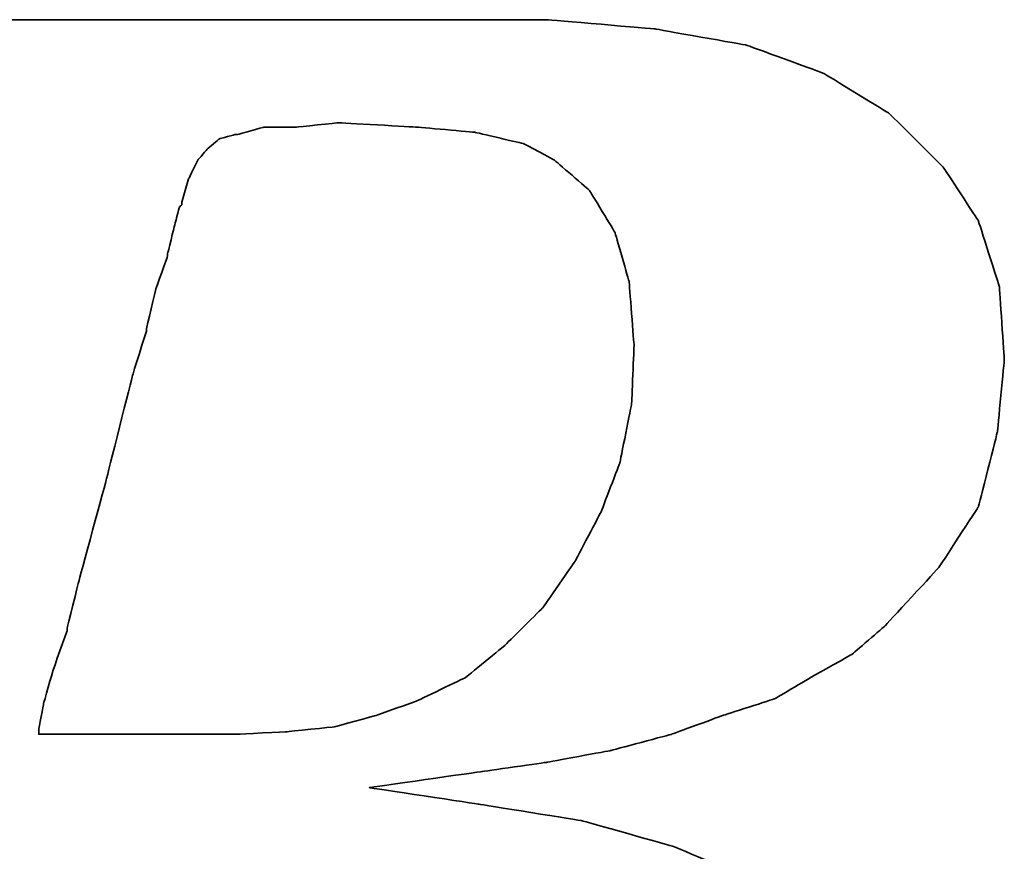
# Model space of a CAD drawing. Header units: millimetres. Extents: x 321 to 573, y 335 to 412.
# Tile 32 of 55: x 506.17 to 507.66, y 360.57 to 361.84. Entities that reach past the tile are written whole.
import ezdxf

# ---------------------------------------------------------------- set-up
doc = ezdxf.new("R2010")
doc.units = ezdxf.units.MM
doc.header["$LTSCALE"] = 0.1
doc.layers.add('DIM', color=4, linetype='CONTINUOUS')
doc.layers.add('layer 1', color=7, linetype='CONTINUOUS')

# ---------------------------------------------------------------- blocks, each defined once
blk = doc.blocks.new('TBI MOTION logo(完整正式版)')
at = {"layer": 'layer 1', "color": 22, "lineweight": 35}
for points, knots in [([(-64.65375, -6.86375), (-64.65375, -6.86375), (-64.84375, -7.29625), (-64.84375, -7.29625), (-64.84375, -7.29625), (-64.84375, -7.29625), (-64.86875, -7.34375), (-64.86875, -7.34375), (-64.86875, -7.34375), (-64.86875, -7.34375), (-64.86875, -7.36875), (-64.86875, -7.36875), (-64.86875, -7.36875), (-64.86875, -7.36875), (-65.15375, -7.65375), (-65.15375, -7.65375), (-65.15375, -7.65375), (-65.15375, -7.65375), (-65.17875, -7.65375), (-65.17875, -7.65375), (-65.17875, -7.65375), (-65.17875, -7.65375), (-65.20375, -7.67875), (-65.20375, -7.67875), (-65.20375, -7.67875), (-65.20375, -7.67875), (-65.58875, -7.87125), (-65.58875, -7.87125), (-65.58875, -7.87125), (-65.58875, -7.87125), (-65.63375, -7.87125), (-65.63375, -7.87125), (-65.63375, -7.87125), (-65.63375, -7.87125), (-65.65875, -7.89375), (-65.65875, -7.89375), (-65.65875, -7.89375), (-65.65875, -7.89375), (-66.09375, -7.94375), (-66.09375, -7.94375), (-66.09375, -7.94375), (-66.09375, -7.94375), (-66.11375, -7.94375), (-66.11375, -7.94375), (-66.11375, -7.94375), (-66.11375, -7.94375), (-66.16375, -7.94375), (-66.16375, -7.94375), (-66.16375, -7.94375), (-66.16375, -7.94375), (-66.30875, -7.94375), (-66.30875, -7.94375), (-66.30875, -7.94375), (-66.30875, -7.94375), (-66.69375, -7.94375), (-66.69375, -7.94375), (-66.69375, -7.94375), (-66.69375, -7.94375), (-67.07375, -7.94375), (-67.07375, -7.94375), (-67.07375, -7.94375), (-67.07375, -7.94375), (-67.12375, -7.94375), (-67.12375, -7.94375), (-67.12375, -7.94375), (-67.12375, -7.94375), (-67.12375, -7.96625), (-67.12375, -7.96625), (-67.12375, -7.96625), (-67.12375, -7.96625), (-67.14875, -7.99125), (-67.14875, -7.99125), (-67.14875, -7.99125), (-67.14875, -7.99125), (-67.24375, -8.34875), (-67.24375, -8.34875), (-67.24375, -8.34875), (-67.24375, -8.34875), (-67.31375, -8.68625), (-67.31375, -8.68625), (-67.31375, -8.68625), (-67.31375, -8.68625), (-67.26875, -8.68625), (-67.26875, -8.68625), (-67.26875, -8.68625), (-67.26875, -8.68625), (-67.07375, -8.68625), (-67.07375, -8.68625), (-67.07375, -8.68625), (-67.07375, -8.68625), (-66.54875, -8.68625), (-66.54875, -8.68625), (-66.54875, -8.68625), (-66.54875, -8.68625), (-65.82625, -8.68625), (-65.82625, -8.68625), (-65.82625, -8.68625), (-65.82625, -8.68625), (-65.01375, -8.68625), (-65.01375, -8.68625), (-65.01375, -8.68625), (-65.01375, -8.68625), (-64.05375, -8.68625), (-64.05375, -8.68625), (-64.05375, -8.68625), (-64.05375, -8.68625), (-62.08375, -8.68625), (-62.08375, -8.68625), (-62.08375, -8.68625), (-62.08375, -8.68625), (-60.06875, -8.68625), (-60.06875, -8.68625), (-60.06875, -8.68625), (-60.06875, -8.68625), (-59.10875, -8.68625), (-59.10875, -8.68625), (-59.10875, -8.68625), (-59.10875, -8.68625), (-58.29375, -8.68625), (-58.29375, -8.68625), (-58.29375, -8.68625), (-58.29375, -8.68625), (-57.57375, -8.68625), (-57.57375, -8.68625), (-57.57375, -8.68625), (-57.57375, -8.68625), (-57.04875, -8.68625), (-57.04875, -8.68625), (-57.04875, -8.68625), (-57.04875, -8.68625), (-56.85375, -8.68625), (-56.85375, -8.68625), (-56.85375, -8.68625), (-56.85375, -8.68625), (-56.70875, -8.68625), (-56.70875, -8.68625), (-56.70875, -8.68625), (-56.70875, -8.68625), (-56.61375, -8.68625), (-56.61375, -8.68625), (-56.61375, -8.68625), (-56.61375, -8.68625), (-56.56875, -8.68625), (-56.56875, -8.68625), (-56.56875, -8.68625), (-56.56875, -8.68625), (-55.65375, -8.63875), (-55.65375, -8.63875), (-55.65375, -8.63875), (-55.65375, -8.63875), (-54.76875, -8.51875), (-54.76875, -8.51875), (-54.76875, -8.51875), (-54.76875, -8.51875), (-53.90375, -8.30375), (-53.90375, -8.30375), (-53.90375, -8.30375), (-53.90375, -8.30375), (-53.08875, -8.03875), (-53.08875, -8.03875), (-53.08875, -8.03875), (-53.08875, -8.03875), (-52.34375, -7.65375), (-52.34375, -7.65375), (-52.34375, -7.65375), (-52.34375, -7.65375), (-51.69875, -7.29625), (-51.69875, -7.29625), (-51.69875, -7.29625), (-51.69875, -7.29625), (-51.21875, -6.91125), (-51.21875, -6.91125), (-51.21875, -6.91125), (-51.21875, -6.91125), (-50.83375, -6.50375), (-50.83375, -6.50375), (-50.83375, -6.50375), (-50.83375, -6.50375), (-50.44875, -5.94875), (-50.44875, -5.94875), (-50.44875, -5.94875), (-50.44875, -5.94875), (-50.13875, -5.30375), (-50.13875, -5.30375), (-50.13875, -5.30375), (-50.13875, -5.30375), (-49.99375, -4.65375), (-49.99375, -4.65375), (-49.99375, -4.65375), (-49.99375, -4.65375), (-49.92375, -3.98375), (-49.92375, -3.98375), (-49.92375, -3.98375), (-49.92375, -3.98375), (-49.99375, -3.19374), (-49.99375, -3.19374), (-49.99375, -3.19374), (-49.99375, -3.19374), (-50.23374, -2.44874), (-50.23374, -2.44874), (-50.23374, -2.44874), (-50.23374, -2.44874), (-50.59375, -1.87374), (-50.59375, -1.87374), (-50.59375, -1.87374), (-50.59375, -1.87374), (-51.09875, -1.31874), (-51.09875, -1.31874), (-51.09875, -1.31874), (-51.09875, -1.31874), (-51.74375, -0.81875), (-51.74375, -0.81875), (-51.74375, -0.81875), (-51.74375, -0.81875), (-52.53875, -0.48125), (-52.53875, -0.48125), (-52.53875, -0.48125), (-52.53875, -0.48125), (-53.47375, -0.21875), (-53.47375, -0.21875), (-53.47375, -0.21875), (-53.47375, -0.21875), (-54.52875, -0.04874), (-54.52875, -0.04874), (-54.52875, -0.04874), (-54.52875, -0.04874), (-55.65375, 0.12125), (-55.65375, 0.12125), (-55.65375, 0.12125), (-55.65375, 0.12125), (-54.50375, 0.28624), (-54.50375, 0.28624), (-54.50375, 0.28624), (-54.50375, 0.28624), (-53.83375, 0.38124), (-53.83375, 0.38124), (-53.83375, 0.38124), (-53.83375, 0.38124), (-53.18375, 0.50125), (-53.18375, 0.50125), (-53.18375, 0.50125), (-53.18375, 0.50125), (-52.55875, 0.66874), (-52.55875, 0.66874), (-52.55875, 0.66874), (-52.55875, 0.66874), (-52.03375, 0.86124), (-52.03375, 0.86124), (-52.03375, 0.86124), (-52.03375, 0.86124), (-51.50374, 1.03124), (-51.50374, 1.03124), (-51.50374, 1.03124), (-51.50374, 1.03124), (-51.09875, 1.27125), (-51.09875, 1.27125), (-51.09875, 1.27125), (-51.09875, 1.27125), (-50.71375, 1.48624), (-50.71375, 1.48624), (-50.71375, 1.48624), (-50.71375, 1.48624), (-50.37625, 1.77625), (-50.37625, 1.77625), (-50.37625, 1.77625), (-50.37625, 1.77625), (-49.82375, 2.37625), (-49.82375, 2.37625), (-49.82375, 2.37625), (-49.82375, 2.37625), (-49.41875, 2.99625), (-49.41875, 2.99625), (-49.41875, 2.99625), (-49.41875, 2.99625), (-49.22375, 3.76625), (-49.22375, 3.76625), (-49.22375, 3.76625), (-49.22375, 3.76625), (-49.15375, 4.50874), (-49.15375, 4.50874), (-49.15375, 4.50874), (-49.15375, 4.50874), (-49.20375, 5.25125), (-49.20375, 5.25125), (-49.20375, 5.25125), (-49.20375, 5.25125), (-49.41875, 5.92625), (-49.41875, 5.92625), (-49.41875, 5.92625), (-49.41875, 5.92625), (-49.77875, 6.47625), (-49.77875, 6.47625), (-49.77875, 6.47625), (-49.77875, 6.47625), (-50.33125, 7.02624), (-50.33125, 7.02624), (-50.33125, 7.02624), (-50.33125, 7.02624), (-51.00125, 7.43625), (-51.00125, 7.43625), (-51.00125, 7.43625), (-51.00125, 7.43625), (-51.79375, 7.72625), (-51.79375, 7.72625), (-51.79375, 7.72625), (-51.79375, 7.72625), (-52.72875, 7.89124), (-52.72875, 7.89124), (-52.72875, 7.89124), (-52.72875, 7.89124), (-53.83375, 7.98625), (-53.83375, 7.98625), (-53.83375, 7.98625), (-53.83375, 7.98625), (-53.92875, 7.98625), (-53.92875, 7.98625), (-53.92875, 7.98625), (-53.92875, 7.98625), (-54.26375, 7.98625), (-54.26375, 7.98625), (-54.26375, 7.98625), (-54.26375, 7.98625), (-54.74375, 7.98625), (-54.74375, 7.98625), (-54.74375, 7.98625), (-54.74375, 7.98625), (-55.36875, 7.98625), (-55.36875, 7.98625), (-55.36875, 7.98625), (-55.36875, 7.98625), (-56.13375, 7.98625), (-56.13375, 7.98625), (-56.13375, 7.98625), (-56.13375, 7.98625), (-56.94875, 7.98625), (-56.94875, 7.98625), (-56.94875, 7.98625), (-56.94875, 7.98625), (-58.77625, 7.98625), (-58.77625, 7.98625), (-58.77625, 7.98625), (-58.77625, 7.98625), (-60.59875, 7.98625), (-60.59875, 7.98625), (-60.59875, 7.98625), (-60.59875, 7.98625), (-61.41375, 7.98625), (-61.41375, 7.98625), (-61.41375, 7.98625), (-61.41375, 7.98625), (-62.17875, 7.98625), (-62.17875, 7.98625), (-62.17875, 7.98625), (-62.17875, 7.98625), (-62.80375, 7.98625), (-62.80375, 7.98625), (-62.80375, 7.98625), (-62.80375, 7.98625), (-63.30625, 7.98625), (-63.30625, 7.98625), (-63.30625, 7.98625), (-63.30625, 7.98625), (-63.57375, 7.98625), (-63.57375, 7.98625), (-63.57375, 7.98625), (-63.57375, 7.98625), (-63.57375, 7.96375), (-63.57375, 7.96375), (-63.57375, 7.96375), (-63.57375, 7.96375), (-63.59875, 7.94125), (-63.59875, 7.94125), (-63.59875, 7.94125), (-63.59875, 7.94125), (-63.69375, 7.55625), (-63.69375, 7.55625), (-63.69375, 7.55625), (-63.69375, 7.55625), (-63.76375, 7.24624), (-63.76375, 7.24624), (-63.76375, 7.24624), (-63.76375, 7.24624), (-63.23875, 7.24624), (-63.23875, 7.24624), (-63.23875, 7.24624), (-63.23875, 7.24624), (-62.75875, 7.24624), (-62.75875, 7.24624), (-62.75875, 7.24624), (-62.75875, 7.24624), (-62.61125, 7.24624), (-62.61125, 7.24624), (-62.61125, 7.24624), (-62.61125, 7.24624), (-62.56625, 7.24624), (-62.56625, 7.24624), (-62.56625, 7.24624), (-62.56625, 7.24624), (-62.22875, 7.24624), (-62.22875, 7.24624), (-62.22875, 7.24624), (-62.22875, 7.24624), (-62.20375, 7.24624), (-62.20375, 7.24624), (-62.20375, 7.24624), (-62.20375, 7.24624), (-62.17875, 7.21875), (-62.17875, 7.21875), (-62.17875, 7.21875), (-62.17875, 7.21875), (-61.96375, 7.17125), (-61.96375, 7.17125), (-61.96375, 7.17125), (-61.96375, 7.17125), (-61.72375, 7.12624), (-61.72375, 7.12624), (-61.72375, 7.12624), (-61.72375, 7.12624), (-61.70375, 7.12624), (-61.70375, 7.12624), (-61.70375, 7.12624), (-61.70375, 7.12624), (-61.55875, 7.07624), (-61.55875, 7.07624), (-61.55875, 7.07624), (-61.55875, 7.07624), (-61.50875, 7.07624), (-61.50875, 7.07624), (-61.50875, 7.07624), (-61.50875, 7.07624), (-61.48375, 7.02624), (-61.48375, 7.02624), (-61.48375, 7.02624), (-61.48375, 7.02624), (-61.31875, 6.83375), (-61.31875, 6.83375), (-61.31875, 6.83375), (-61.31875, 6.83375), (-61.29375, 6.81125), (-61.29375, 6.81125), (-61.29375, 6.81125), (-61.29375, 6.81125), (-61.29375, 6.78625), (-61.29375, 6.78625), (-61.29375, 6.78625), (-61.29375, 6.78625), (-61.19875, 6.50124), (-61.19875, 6.50124), (-61.19875, 6.50124), (-61.19875, 6.50124), (-61.17375, 6.45124), (-61.17375, 6.45124), (-61.17375, 6.45124), (-61.17375, 6.45124), (-61.19875, 6.40625), (-61.19875, 6.40625), (-61.19875, 6.40625), (-61.19875, 6.40625), (-61.26875, 5.99624), (-61.26875, 5.99624), (-61.26875, 5.99624), (-61.26875, 5.99624), (-61.26875, 5.85125), (-61.26875, 5.85125), (-61.26875, 5.85125), (-61.26875, 5.85125), (-61.26875, 5.82625), (-61.26875, 5.82625), (-61.26875, 5.82625), (-61.26875, 5.82625), (-61.29375, 5.80625), (-61.29375, 5.80625), (-61.29375, 5.80625), (-61.29375, 5.80625), (-61.34125, 5.66125), (-61.34125, 5.66125), (-61.34125, 5.66125), (-61.34125, 5.66125), (-61.41375, 5.44625), (-61.41375, 5.44625), (-61.41375, 5.44625), (-61.41375, 5.44625), (-61.48375, 5.15625), (-61.48375, 5.15625), (-61.48375, 5.15625), (-61.48375, 5.15625), (-61.58375, 4.82124), (-61.58375, 4.82124), (-61.58375, 4.82124), (-61.58375, 4.82124), (-61.79875, 4.00375), (-61.79875, 4.00375), (-61.79875, 4.00375), (-61.79875, 4.00375), (-62.05875, 2.99625), (-62.05875, 2.99625), (-62.05875, 2.99625), (-62.05875, 2.99625), (-62.34875, 1.91625), (-62.34875, 1.91625), (-62.34875, 1.91625), (-62.34875, 1.91625), (-62.97375, -0.41124), (-62.97375, -0.41124), (-62.97375, -0.41124), (-62.97375, -0.41124), (-63.59875, -2.75875), (-63.59875, -2.75875), (-63.59875, -2.75875), (-63.59875, -2.75875), (-63.88375, -3.86374), (-63.88375, -3.86374), (-63.88375, -3.86374), (-63.88375, -3.86374), (-64.14875, -4.82374), (-64.14875, -4.82374), (-64.14875, -4.82374), (-64.14875, -4.82374), (-64.36375, -5.64125), (-64.36375, -5.64125), (-64.36375, -5.64125), (-64.36375, -5.64125), (-64.43625, -5.97625), (-64.43625, -5.97625), (-64.43625, -5.97625), (-64.43625, -5.97625), (-64.50875, -6.28625), (-64.50875, -6.28625), (-64.50875, -6.28625), (-64.50875, -6.28625), (-64.50875, -6.30875), (-64.50875, -6.30875), (-64.50875, -6.30875), (-64.50875, -6.30875), (-64.57875, -6.50375), (-64.57875, -6.50375), (-64.57875, -6.50375), (-64.57875, -6.50375), (-64.62875, -6.69625), (-64.62875, -6.69625), (-64.62875, -6.69625), (-64.62875, -6.69625), (-64.62875, -6.76875), (-64.62875, -6.76875), (-64.62875, -6.76875), (-64.62875, -6.76875), (-64.62875, -6.81375), (-64.62875, -6.81375), (-64.62875, -6.81375), (-64.62875, -6.81375), (-64.62875, -6.83875), (-64.62875, -6.83875), (-64.62875, -6.83875), (-64.62875, -6.83875), (-64.65375, -6.86375), (-64.65375, -6.86375)], [0, 0, 0, 0, 0.00719424, 0.00719424, 0.00719424, 0.00719425, 0.01438849, 0.01438849, 0.01438849, 0.0143885, 0.02158273, 0.02158273, 0.02158273, 0.02158274, 0.02877698, 0.02877698, 0.02877698, 0.02877699, 0.03597122, 0.03597122, 0.03597122, 0.03597123, 0.04316547, 0.04316547, 0.04316547, 0.04316548, 0.05035971, 0.05035971, 0.05035971, 0.05035972, 0.05755396, 0.05755396, 0.05755396, 0.05755397, 0.0647482, 0.0647482, 0.0647482, 0.06474821, 0.07194245, 0.07194245, 0.07194245, 0.07194246, 0.07913669, 0.07913669, 0.07913669, 0.0791367, 0.08633094, 0.08633094, 0.08633094, 0.08633095, 0.09352518, 0.09352518, 0.09352518, 0.09352519, 0.10071942, 0.10071942, 0.10071942, 0.10071943, 0.10791367, 0.10791367, 0.10791367, 0.10791368, 0.11510791, 0.11510791, 0.11510791, 0.11510792, 0.12230216, 0.12230216, 0.12230216, 0.12230217, 0.1294964, 0.1294964, 0.1294964, 0.12949641, 0.13669065, 0.13669065, 0.13669065, 0.13669066, 0.14388489, 0.14388489, 0.14388489, 0.1438849, 0.15107914, 0.15107914, 0.15107914, 0.15107915, 0.15827338, 0.15827338, 0.15827338, 0.15827339, 0.16546763, 0.16546763, 0.16546763, 0.16546764, 0.17266187, 0.17266187, 0.17266187, 0.17266188, 0.17985612, 0.17985612, 0.17985612, 0.17985613, 0.18705036, 0.18705036, 0.18705036, 0.18705037, 0.1942446, 0.1942446, 0.1942446, 0.19424461, 0.20143885, 0.20143885, 0.20143885, 0.20143886, 0.20863309, 0.20863309, 0.20863309, 0.2086331, 0.21582734, 0.21582734, 0.21582734, 0.21582735, 0.22302158, 0.22302158, 0.22302158, 0.22302159, 0.23021583, 0.23021583, 0.23021583, 0.23021584, 0.23741007, 0.23741007, 0.23741007, 0.23741008, 0.24460432, 0.24460432, 0.24460432, 0.24460433, 0.25179856, 0.25179856, 0.25179856, 0.25179857, 0.25899281, 0.25899281, 0.25899281, 0.25899282, 0.26618705, 0.26618705, 0.26618705, 0.26618706, 0.27338129, 0.27338129, 0.27338129, 0.2733813, 0.28057554, 0.28057554, 0.28057554, 0.28057555, 0.28776978, 0.28776978, 0.28776978, 0.28776979, 0.29496403, 0.29496403, 0.29496403, 0.29496404, 0.30215827, 0.30215827, 0.30215827, 0.30215828, 0.30935252, 0.30935252, 0.30935252, 0.30935253, 0.31654676, 0.31654676, 0.31654676, 0.31654677, 0.32374101, 0.32374101, 0.32374101, 0.32374102, 0.33093525, 0.33093525, 0.33093525, 0.33093526, 0.3381295, 0.3381295, 0.3381295, 0.33812951, 0.34532374, 0.34532374, 0.34532374, 0.34532375, 0.35251799, 0.35251799, 0.35251799, 0.352518, 0.35971223, 0.35971223, 0.35971223, 0.35971224, 0.36690647, 0.36690647, 0.36690647, 0.36690648, 0.37410072, 0.37410072, 0.37410072, 0.37410073, 0.38129496, 0.38129496, 0.38129496, 0.38129497, 0.38848921, 0.38848921, 0.38848921, 0.38848922, 0.39568345, 0.39568345, 0.39568345, 0.39568346, 0.4028777, 0.4028777, 0.4028777, 0.40287771, 0.41007194, 0.41007194, 0.41007194, 0.41007195, 0.41726619, 0.41726619, 0.41726619, 0.4172662, 0.42446043, 0.42446043, 0.42446043, 0.42446044, 0.43165468, 0.43165468, 0.43165468, 0.43165469, 0.43884892, 0.43884892, 0.43884892, 0.43884893, 0.44604317, 0.44604317, 0.44604317, 0.44604318, 0.45323741, 0.45323741, 0.45323741, 0.45323742, 0.46043165, 0.46043165, 0.46043165, 0.46043166, 0.4676259, 0.4676259, 0.4676259, 0.46762591, 0.47482014, 0.47482014, 0.47482014, 0.47482015, 0.48201439, 0.48201439, 0.48201439, 0.4820144, 0.48920863, 0.48920863, 0.48920863, 0.48920864, 0.49640288, 0.49640288, 0.49640288, 0.49640289, 0.50359712, 0.50359712, 0.50359712, 0.50359713, 0.51079137, 0.51079137, 0.51079137, 0.51079138, 0.51798561, 0.51798561, 0.51798561, 0.51798562, 0.52517986, 0.52517986, 0.52517986, 0.52517987, 0.5323741, 0.5323741, 0.5323741, 0.53237411, 0.53956835, 0.53956835, 0.53956835, 0.53956836, 0.54676259, 0.54676259, 0.54676259, 0.5467626, 0.55395683, 0.55395683, 0.55395683, 0.55395684, 0.56115108, 0.56115108, 0.56115108, 0.56115109, 0.56834532, 0.56834532, 0.56834532, 0.56834533, 0.57553957, 0.57553957, 0.57553957, 0.57553958, 0.58273381, 0.58273381, 0.58273381, 0.58273382, 0.58992806, 0.58992806, 0.58992806, 0.58992807, 0.5971223, 0.5971223, 0.5971223, 0.59712231, 0.60431655, 0.60431655, 0.60431655, 0.60431656, 0.61151079, 0.61151079, 0.61151079, 0.6115108, 0.61870504, 0.61870504, 0.61870504, 0.61870505, 0.62589928, 0.62589928, 0.62589928, 0.62589929, 0.63309353, 0.63309353, 0.63309353, 0.63309354, 0.64028777, 0.64028777, 0.64028777, 0.64028778, 0.64748201, 0.64748201, 0.64748201, 0.64748202, 0.65467626, 0.65467626, 0.65467626, 0.65467627, 0.6618705, 0.6618705, 0.6618705, 0.66187051, 0.66906475, 0.66906475, 0.66906475, 0.66906476, 0.67625899, 0.67625899, 0.67625899, 0.676259, 0.68345324, 0.68345324, 0.68345324, 0.68345325, 0.69064748, 0.69064748, 0.69064748, 0.69064749, 0.69784173, 0.69784173, 0.69784173, 0.69784174, 0.70503597, 0.70503597, 0.70503597, 0.70503598, 0.71223022, 0.71223022, 0.71223022, 0.71223023, 0.71942446, 0.71942446, 0.71942446, 0.71942447, 0.72661871, 0.72661871, 0.72661871, 0.72661872, 0.73381295, 0.73381295, 0.73381295, 0.73381296, 0.74100719, 0.74100719, 0.74100719, 0.7410072, 0.74820144, 0.74820144, 0.74820144, 0.74820145, 0.75539568, 0.75539568, 0.75539568, 0.75539569, 0.76258993, 0.76258993, 0.76258993, 0.76258994, 0.76978417, 0.76978417, 0.76978417, 0.76978418, 0.77697842, 0.77697842, 0.77697842, 0.77697843, 0.78417266, 0.78417266, 0.78417266, 0.78417267, 0.79136691, 0.79136691, 0.79136691, 0.79136692, 0.79856115, 0.79856115, 0.79856115, 0.79856116, 0.8057554, 0.8057554, 0.8057554, 0.80575541, 0.81294964, 0.81294964, 0.81294964, 0.81294965, 0.82014388, 0.82014388, 0.82014388, 0.82014389, 0.82733813, 0.82733813, 0.82733813, 0.82733814, 0.83453237, 0.83453237, 0.83453237, 0.83453238, 0.84172662, 0.84172662, 0.84172662, 0.84172663, 0.84892086, 0.84892086, 0.84892086, 0.84892087, 0.85611511, 0.85611511, 0.85611511, 0.85611512, 0.86330935, 0.86330935, 0.86330935, 0.86330936, 0.8705036, 0.8705036, 0.8705036, 0.87050361, 0.87769784, 0.87769784, 0.87769784, 0.87769785, 0.88489209, 0.88489209, 0.88489209, 0.8848921, 0.89208633, 0.89208633, 0.89208633, 0.89208634, 0.89928058, 0.89928058, 0.89928058, 0.89928059, 0.90647482, 0.90647482, 0.90647482, 0.90647483, 0.91366906, 0.91366906, 0.91366906, 0.91366907, 0.92086331, 0.92086331, 0.92086331, 0.92086332, 0.92805755, 0.92805755, 0.92805755, 0.92805756, 0.9352518, 0.9352518, 0.9352518, 0.93525181, 0.94244604, 0.94244604, 0.94244604, 0.94244605, 0.94964029, 0.94964029, 0.94964029, 0.9496403, 0.95683453, 0.95683453, 0.95683453, 0.95683454, 0.96402878, 0.96402878, 0.96402878, 0.96402879, 0.97122302, 0.97122302, 0.97122302, 0.97122303, 0.97841727, 0.97841727, 0.97841727, 0.97841728, 0.98561151, 0.98561151, 0.98561151, 0.98561152, 0.99280576, 0.99280576, 0.99280576, 0.99280577, 1, 1, 1, 1]), ([(-57.50375, 6.35625), (-57.50375, 6.35625), (-57.57375, 6.11625), (-57.57375, 6.11625), (-57.57375, 6.11625), (-57.57375, 6.11625), (-57.57375, 6.09125), (-57.57375, 6.09125), (-57.57375, 6.09125), (-57.57375, 6.09125), (-57.59875, 6.06625), (-57.59875, 6.06625), (-57.59875, 6.06625), (-57.59875, 6.06625), (-57.64875, 5.87625), (-57.64875, 5.87625), (-57.64875, 5.87625), (-57.64875, 5.87625), (-57.71875, 5.58875), (-57.71875, 5.58875), (-57.71875, 5.58875), (-57.71875, 5.58875), (-57.71875, 5.56625), (-57.71875, 5.56625), (-57.71875, 5.56625), (-57.71875, 5.56625), (-57.83875, 5.23125), (-57.83875, 5.23125), (-57.83875, 5.23125), (-57.83875, 5.23125), (-57.93625, 4.82124), (-57.93625, 4.82124), (-57.93625, 4.82124), (-57.93625, 4.82124), (-57.93625, 4.79624), (-57.93625, 4.79624), (-57.93625, 4.79624), (-57.93625, 4.79624), (-58.07875, 4.34125), (-58.07875, 4.34125), (-58.07875, 4.34125), (-58.07875, 4.34125), (-58.34375, 3.28625), (-58.34375, 3.28625), (-58.34375, 3.28625), (-58.34375, 3.28625), (-58.62875, 2.23124), (-58.62875, 2.23124), (-58.62875, 2.23124), (-58.62875, 2.23124), (-58.74875, 1.75125), (-58.74875, 1.75125), (-58.74875, 1.75125), (-58.74875, 1.75125), (-58.74875, 1.72625), (-58.74875, 1.72625), (-58.74875, 1.72625), (-58.74875, 1.72625), (-58.89375, 1.31625), (-58.89375, 1.31625), (-58.89375, 1.31625), (-58.89375, 1.31625), (-58.98875, 0.98124), (-58.98875, 0.98124), (-58.98875, 0.98124), (-58.98875, 0.98124), (-59.03875, 0.71625), (-59.03875, 0.71625), (-59.03875, 0.71625), (-59.03875, 0.71625), (-59.03875, 0.66874), (-59.03875, 0.66874), (-59.03875, 0.66874), (-59.03875, 0.66874), (-58.91875, 0.66874), (-58.91875, 0.66874), (-58.91875, 0.66874), (-58.91875, 0.66874), (-58.53375, 0.66874), (-58.53375, 0.66874), (-58.53375, 0.66874), (-58.53375, 0.66874), (-58.10375, 0.66874), (-58.10375, 0.66874), (-58.10375, 0.66874), (-58.10375, 0.66874), (-57.66875, 0.66874), (-57.66875, 0.66874), (-57.66875, 0.66874), (-57.66875, 0.66874), (-57.33375, 0.66874), (-57.33375, 0.66874), (-57.33375, 0.66874), (-57.33375, 0.66874), (-57.09375, 0.66874), (-57.09375, 0.66874), (-57.09375, 0.66874), (-57.09375, 0.66874), (-56.99875, 0.66874), (-56.99875, 0.66874), (-56.99875, 0.66874), (-56.99875, 0.66874), (-56.49375, 0.69374), (-56.49375, 0.69374), (-56.49375, 0.69374), (-56.49375, 0.69374), (-56.01375, 0.74374), (-56.01375, 0.74374), (-56.01375, 0.74374), (-56.01375, 0.74374), (-55.58375, 0.86124), (-55.58375, 0.86124), (-55.58375, 0.86124), (-55.58375, 0.86124), (-55.17375, 1.00624), (-55.17375, 1.00624), (-55.17375, 1.00624), (-55.17375, 1.00624), (-54.67375, 1.24625), (-54.67375, 1.24625), (-54.67375, 1.24625), (-54.67375, 1.24625), (-54.26375, 1.58124), (-54.26375, 1.58124), (-54.26375, 1.58124), (-54.26375, 1.58124), (-53.87875, 1.96374), (-53.87875, 1.96374), (-53.87875, 1.96374), (-53.87875, 1.96374), (-53.54375, 2.44625), (-53.54375, 2.44625), (-53.54375, 2.44625), (-53.54375, 2.44625), (-53.27875, 2.95125), (-53.27875, 2.95125), (-53.27875, 2.95125), (-53.27875, 2.95125), (-53.08875, 3.45124), (-53.08875, 3.45124), (-53.08875, 3.45124), (-53.08875, 3.45124), (-52.96875, 4.05124), (-52.96875, 4.05124), (-52.96875, 4.05124), (-52.96875, 4.05124), (-52.94375, 4.65125), (-52.94375, 4.65125), (-52.94375, 4.65125), (-52.94375, 4.65125), (-52.99375, 5.30125), (-52.99375, 5.30125), (-52.99375, 5.30125), (-52.99375, 5.30125), (-53.13875, 5.80625), (-53.13875, 5.80625), (-53.13875, 5.80625), (-53.13875, 5.80625), (-53.39875, 6.23625), (-53.39875, 6.23625), (-53.39875, 6.23625), (-53.39875, 6.23625), (-53.75875, 6.54875), (-53.75875, 6.54875), (-53.75875, 6.54875), (-53.75875, 6.54875), (-54.07375, 6.71625), (-54.07375, 6.71625), (-54.07375, 6.71625), (-54.07375, 6.71625), (-54.57375, 6.83375), (-54.57375, 6.83375), (-54.57375, 6.83375), (-54.57375, 6.83375), (-55.17375, 6.88625), (-55.17375, 6.88625), (-55.17375, 6.88625), (-55.17375, 6.88625), (-55.96875, 6.93125), (-55.96875, 6.93125), (-55.96875, 6.93125), (-55.96875, 6.93125), (-56.39875, 6.88625), (-56.39875, 6.88625), (-56.39875, 6.88625), (-56.39875, 6.88625), (-56.42125, 6.88625), (-56.42125, 6.88625), (-56.42125, 6.88625), (-56.42125, 6.88625), (-56.73375, 6.88625), (-56.73375, 6.88625), (-56.73375, 6.88625), (-56.73375, 6.88625), (-56.99875, 6.81125), (-56.99875, 6.81125), (-56.99875, 6.81125), (-56.99875, 6.81125), (-57.02375, 6.81125), (-57.02375, 6.81125), (-57.02375, 6.81125), (-57.02375, 6.81125), (-57.18875, 6.76625), (-57.18875, 6.76625), (-57.18875, 6.76625), (-57.18875, 6.76625), (-57.30875, 6.66625), (-57.30875, 6.66625), (-57.30875, 6.66625), (-57.30875, 6.66625), (-57.40875, 6.54875), (-57.40875, 6.54875), (-57.40875, 6.54875), (-57.40875, 6.54875), (-57.50375, 6.35625), (-57.50375, 6.35625)], [0, 0, 0, 0, 0.01851852, 0.01851852, 0.01851852, 0.01851853, 0.03703704, 0.03703704, 0.03703704, 0.03703705, 0.05555556, 0.05555556, 0.05555556, 0.05555557, 0.07407407, 0.07407407, 0.07407407, 0.07407408, 0.09259259, 0.09259259, 0.09259259, 0.0925926, 0.11111111, 0.11111111, 0.11111111, 0.11111112, 0.12962963, 0.12962963, 0.12962963, 0.12962964, 0.14814815, 0.14814815, 0.14814815, 0.14814816, 0.16666667, 0.16666667, 0.16666667, 0.16666668, 0.18518519, 0.18518519, 0.18518519, 0.1851852, 0.2037037, 0.2037037, 0.2037037, 0.20370371, 0.22222222, 0.22222222, 0.22222222, 0.22222223, 0.24074074, 0.24074074, 0.24074074, 0.24074075, 0.25925926, 0.25925926, 0.25925926, 0.25925927, 0.27777778, 0.27777778, 0.27777778, 0.27777779, 0.2962963, 0.2962963, 0.2962963, 0.29629631, 0.31481481, 0.31481481, 0.31481481, 0.31481482, 0.33333333, 0.33333333, 0.33333333, 0.33333334, 0.35185185, 0.35185185, 0.35185185, 0.35185186, 0.37037037, 0.37037037, 0.37037037, 0.37037038, 0.38888889, 0.38888889, 0.38888889, 0.3888889, 0.40740741, 0.40740741, 0.40740741, 0.40740742, 0.42592593, 0.42592593, 0.42592593, 0.42592594, 0.44444444, 0.44444444, 0.44444444, 0.44444445, 0.46296296, 0.46296296, 0.46296296, 0.46296297, 0.48148148, 0.48148148, 0.48148148, 0.48148149, 0.5, 0.5, 0.5, 0.50000001, 0.51851852, 0.51851852, 0.51851852, 0.51851853, 0.53703704, 0.53703704, 0.53703704, 0.53703705, 0.55555556, 0.55555556, 0.55555556, 0.55555557, 0.57407407, 0.57407407, 0.57407407, 0.57407408, 0.59259259, 0.59259259, 0.59259259, 0.5925926, 0.61111111, 0.61111111, 0.61111111, 0.61111112, 0.62962963, 0.62962963, 0.62962963, 0.62962964, 0.64814815, 0.64814815, 0.64814815, 0.64814816, 0.66666667, 0.66666667, 0.66666667, 0.66666668, 0.68518519, 0.68518519, 0.68518519, 0.6851852, 0.7037037, 0.7037037, 0.7037037, 0.70370371, 0.72222222, 0.72222222, 0.72222222, 0.72222223, 0.74074074, 0.74074074, 0.74074074, 0.74074075, 0.75925926, 0.75925926, 0.75925926, 0.75925927, 0.77777778, 0.77777778, 0.77777778, 0.77777779, 0.7962963, 0.7962963, 0.7962963, 0.79629631, 0.81481481, 0.81481481, 0.81481481, 0.81481482, 0.83333333, 0.83333333, 0.83333333, 0.83333334, 0.85185185, 0.85185185, 0.85185185, 0.85185186, 0.87037037, 0.87037037, 0.87037037, 0.87037038, 0.88888889, 0.88888889, 0.88888889, 0.8888889, 0.90740741, 0.90740741, 0.90740741, 0.90740742, 0.92592593, 0.92592593, 0.92592593, 0.92592594, 0.94444444, 0.94444444, 0.94444444, 0.94444445, 0.96296296, 0.96296296, 0.96296296, 0.96296297, 0.98148148, 0.98148148, 0.98148148, 0.98148149, 1, 1, 1, 1])]:
    blk.add_open_spline(points, degree=3, knots=knots, dxfattribs=at)

msp = doc.modelspace()

# ---------------------------------------------------------------- block references
at = {"layer": 'DIM', "color": 0, "xscale": 0.148203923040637, "yscale": 0.148203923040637, "zscale": 0.148203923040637}
msp.add_blockref('TBI MOTION logo(完整正式版)', (514.9451, 360.6524), dxfattribs=at)

doc.saveas('drawing.dxf')
